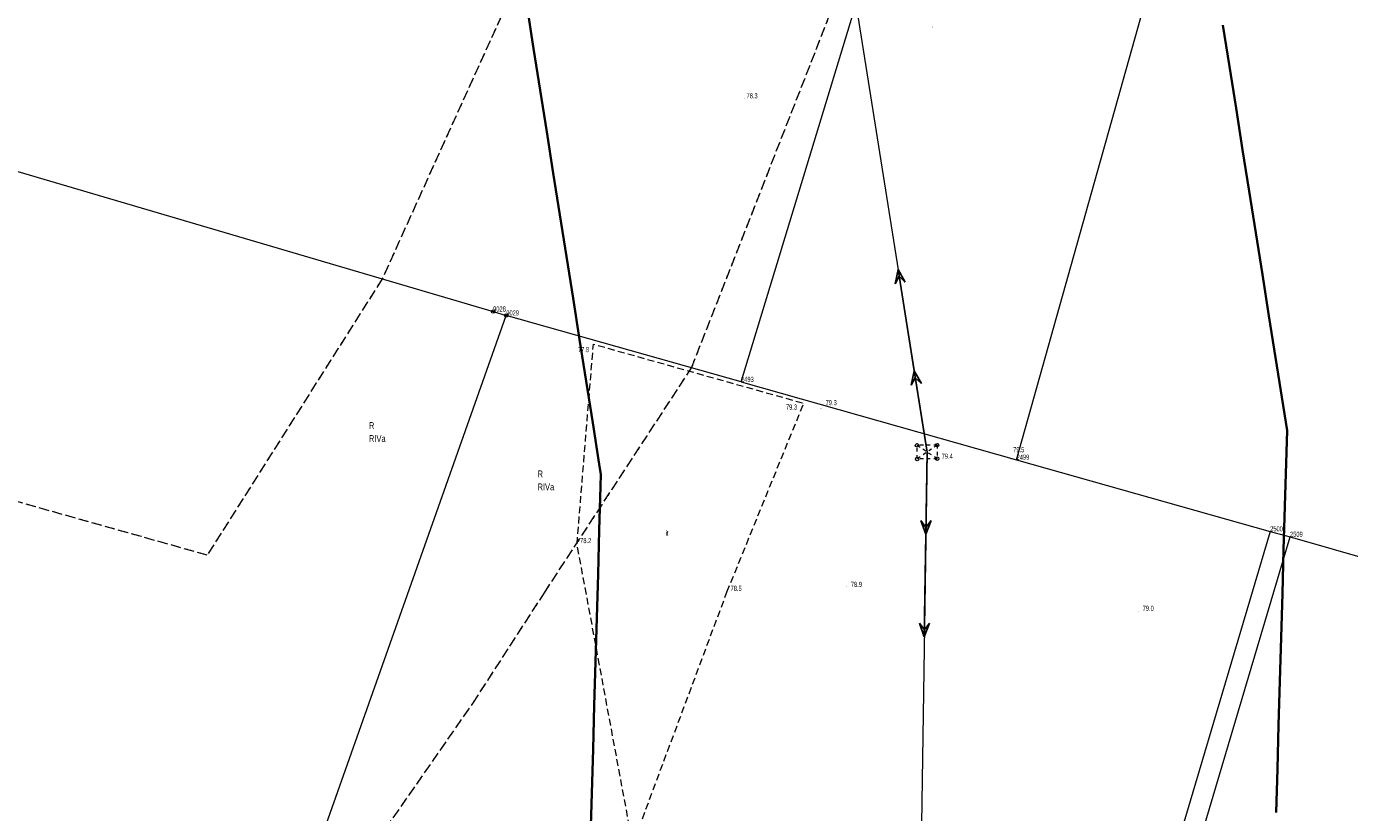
# Model space of a CAD drawing. Header units: metres. Extents: x 6524698 to 6533081, y 5883213 to 5896811.
# Tile 20 of 131: x 6528940 to 6529133, y 5886951 to 5887066. Entities that reach past the tile are written whole.
import ezdxf
from ezdxf.enums import TextEntityAlignment as Align

# ---------------------------------------------------------------- set-up
doc = ezdxf.new("R2010")
doc.units = ezdxf.units.M
for name, pattern in [('mapa zasadnicza$0$1.0_0.5', [1.5, 1, -0.5]), ('mapa zasadnicza$0$219-500', [0]), ('mapa zasadnicza$0$egkk-500', [2, 1.5, -0.5]), ('mapa zasadnicza$0$egug-500', [1, 0.5, -0.5]), ('mapa zasadnicza$0$suep_wn_500', [0]), ('mapa zasadnicza$0$supp_500', [1, 0.5, -0.5])]:
    doc.linetypes.add(name, pattern=pattern)
for name, color, linetype in [('mapa zasadnicza$0$000 Inne (niezydentyfikowane)', 7, 'Continuous'), ('mapa zasadnicza$0$202-punkt graniczny', 7, 'Continuous'), ('mapa zasadnicza$0$202-punkt graniczny-Atr103', 7, 'Continuous'), ('mapa zasadnicza$0$203-punkt graniczny', 7, 'Continuous'), ('mapa zasadnicza$0$203-punkt graniczny-Atr103', 7, 'Continuous'), ('mapa zasadnicza$0$209-oznaczenie konturu klasyfikacyjnego', 7, 'Continuous'), ('mapa zasadnicza$0$210-oznaczenie konturu użytku gruntowego', 7, 'Continuous'), ('mapa zasadnicza$0$217-kontur klasyfikacyjny', 7, 'Continuous'), ('mapa zasadnicza$0$218-kontur użytku gruntowego', 7, 'Continuous'), ('mapa zasadnicza$0$219-działka ewidencyjna', 7, 'Continuous'), ('mapa zasadnicza$0$inny obiekt zagospodarowania terenu', 7, 'Continuous'), ('mapa zasadnicza$0$inny obiekt zagospodarowania terenu-Atr17', 7, 'Continuous'), ('mapa zasadnicza$0$pikieta naturalna', 7, 'Continuous'), ('mapa zasadnicza$0$pikieta naturalna-Atr2', 7, 'Continuous'), ('mapa zasadnicza$0$przewód elektroenergetyczny wysokiego napięcia', 7, 'Continuous'), ('mapa zasadnicza$0$słup przewodów napowietrznych', 7, 'Continuous')]:
    doc.layers.add(name, color=color, linetype=linetype)
doc.styles.add('mapa zasadnicza$0$STANDARD', font='Working1250', dxfattribs={"width": 0.75})

# ---------------------------------------------------------------- blocks, each defined once
blk = doc.blocks.new('mapa zasadnicza$0$203')
at = {"linetype": 'Continuous', "lineweight": 0}
h = blk.add_hatch(color=0, dxfattribs=at)
edge = h.paths.add_edge_path()
edge.add_arc((0, 0), 0.045, 0, 360)
blk = doc.blocks.new('mapa zasadnicza$0$202')
at = {"color": 0, "linetype": 'Continuous', "lineweight": 0}
blk.add_circle((0, 0), 0.25, dxfattribs=at)
blk = doc.blocks.new('mapa zasadnicza$0$PW01')
at = {"linetype": 'Continuous', "lineweight": 13}
h = blk.add_hatch(color=0, dxfattribs=at)
edge = h.paths.add_edge_path()
edge.add_arc((0, 0), 0.045, 0, 360)
blk = doc.blocks.new('mapa zasadnicza$0$SM05')
at = {"color": 0, "linetype": 'Continuous', "lineweight": 13}
blk.add_circle((0, 0), 0.25, dxfattribs=at)
blk = doc.blocks.new('mapa zasadnicza$0$SUEP3')
at = {"color": 0, "linetype": 'Continuous'}
for p, q in [((0, 0), (12.003, 0)), ((12.003, 0), (10.003, 0.75)), ((10.003, 0.75), (11.003, 0)), ((12.003, 0), (10.003, -0.75)), ((11.003, 0), (10.003, -0.75)), ((12.003, 0), (27.003, 0)), ((27.003, 0), (25.003, 0.75)), ((25.003, 0.75), (26.003, 0)), ((27.003, 0), (25.003, -0.75)), ((26.003, 0), (25.003, -0.75))]:
    blk.add_line(p, q, dxfattribs=at)

msp = doc.modelspace()

# ---------------------------------------------------------------- linework, layer by layer
at = {"layer": 'mapa zasadnicza$0$000 Inne (niezydentyfikowane)', "color": 7, "linetype": 'Continuous', "lineweight": 35, "flags": 128}
for points in [[(6529021.924, 5886947.674), (6529022.107, 5886954.075), (6529022.29, 5886960.476), (6529022.473, 5886966.876), (6529022.656, 5886973.277), (6529022.839, 5886979.678), (6529023.022, 5886986.079), (6529023.205, 5886992.479), (6529023.388, 5886998.88), (6529023.438, 5887000.64), (6529023.203, 5887002.127), (6529022.244, 5887008.201), (6529021.285, 5887014.274), (6529020.326, 5887020.348), (6529019.367, 5887026.421), (6529018.408, 5887032.495), (6529017.449, 5887038.568), (6529016.49, 5887044.642), (6529015.531, 5887050.716), (6529014.572, 5887056.789), (6529013.613, 5887062.863), (6529012.654, 5887068.936)], [(6529114.307, 5887066.312), (6529115.266, 5887060.239), (6529116.225, 5887054.165), (6529117.184, 5887048.092), (6529118.143, 5887042.018), (6529119.102, 5887035.945), (6529120.061, 5887029.871), (6529121.02, 5887023.797), (6529121.979, 5887017.724), (6529123.663, 5887007.064), (6529123.347, 5886996.022), (6529123.164, 5886989.621), (6529122.981, 5886983.221), (6529122.798, 5886976.82), (6529122.615, 5886970.419), (6529122.432, 5886964.018), (6529122.249, 5886957.617), (6529122.066, 5886951.217)]]:
    msp.add_lwpolyline(points, dxfattribs=at)
at = {"layer": 'mapa zasadnicza$0$217-kontur klasyfikacyjny', "color": 92, "linetype": 'mapa zasadnicza$0$egkk-500', "lineweight": 18, "flags": 128}
for points in [[(6529050.98, 5887160.55), (6528991.5, 5887029.22)], [(6529036.67, 5887016.2), (6529071.84, 5887106.04)], [(6528991.5, 5887029.22), (6528965.94, 5886988.84)], [(6528965.94, 5886988.84), (6528862.51, 5887017.96)], [(6529015.18, 5886983.33), (6529036.67, 5887016.2)], [(6529004.73, 5886967.17), (6529015.18, 5886983.33)], [(6528987.4, 5886942.25), (6529004.73, 5886967.17)]]:
    msp.add_lwpolyline(points, dxfattribs=at)
at = {"layer": 'mapa zasadnicza$0$218-kontur użytku gruntowego', "color": 3, "linetype": 'mapa zasadnicza$0$egug-500', "lineweight": 18, "flags": 128}
for points in [[(6529050.98, 5887160.55), (6528991.5, 5887029.22)], [(6529036.67, 5887016.2), (6529071.84, 5887106.04)], [(6528991.5, 5887029.22), (6528965.94, 5886988.84)], [(6528965.94, 5886988.84), (6528862.51, 5887017.96)], [(6529015.18, 5886983.33), (6529036.67, 5887016.2)], [(6529004.73, 5886967.17), (6529015.18, 5886983.33)], [(6528987.4, 5886942.25), (6529004.73, 5886967.17)]]:
    msp.add_lwpolyline(points, dxfattribs=at)
at = {"layer": 'mapa zasadnicza$0$219-działka ewidencyjna', "color": 7, "linetype": 'mapa zasadnicza$0$219-500', "lineweight": 18, "flags": 128}
for points in [[(6529043.91, 5887014.16), (6529093.53, 5887177.39)], [(6529084.16, 5887002.79), (6529130.15, 5887166.57)], [(6528888.47, 5887059.59), (6529007.7, 5887024.44)], [(6528965.25, 5886898.4), (6529009.62, 5887023.87)], [(6529007.7, 5887024.44), (6529009.62, 5887023.87)], [(6529043.91, 5887014.16), (6529009.62, 5887023.87)], [(6529043.91, 5887014.16), (6529084.16, 5887002.79)], [(6529084.16, 5887002.79), (6529121.2, 5886992.32)], [(6529121.2, 5886992.32), (6529084.3, 5886867.84)], [(6529121.2, 5886992.32), (6529124.1, 5886991.52)], [(6529085.98, 5886863.05), (6529124.1, 5886991.52)], [(6529124.1, 5886991.52), (6529260.25, 5886952.44)]]:
    msp.add_lwpolyline(points, dxfattribs=at)
at = {"layer": 'mapa zasadnicza$0$inny obiekt zagospodarowania terenu', "color": 7, "linetype": 'mapa zasadnicza$0$1.0_0.5', "lineweight": 18, "flags": 128}
msp.add_lwpolyline([(6529041.86, 5886983.54), (6529028.09, 5886946.63), (6529019.95, 5886990.51), (6529022.35, 5887019.68), (6529053.05, 5887011.05)], close=True, dxfattribs=at)
at = {"layer": 'mapa zasadnicza$0$przewód elektroenergetyczny wysokiego napięcia', "color": 1, "linetype": 'mapa zasadnicza$0$suep_wn_500', "lineweight": 18, "flags": 128}
for points in [[(6529033.53, 5887240.39), (6529071.09, 5887003.91)], [(6529071.09, 5887003.91), (6529068.21, 5886815.42)]]:
    msp.add_lwpolyline(points, dxfattribs=at)
at = {"layer": 'mapa zasadnicza$0$słup przewodów napowietrznych', "color": 7, "linetype": 'mapa zasadnicza$0$supp_500', "lineweight": 18, "flags": 128}
for points in [[(6529072.55, 5887004.93), (6529072.57, 5887002.94), (6529069.64, 5887002.89), (6529069.61, 5887004.89)], [(6529072.55, 5887004.93), (6529069.61, 5887004.89)], [(6529072.57, 5887002.94), (6529069.61, 5887004.89)], [(6529072.55, 5887004.93), (6529069.64, 5887002.89)]]:
    msp.add_lwpolyline(points, dxfattribs=at)

# ---------------------------------------------------------------- block references
at = {"layer": 'mapa zasadnicza$0$202-punkt graniczny', "color": 7, "linetype": 'Continuous', "lineweight": 18}
for p in [(6529007.7, 5887024.44), (6529009.62, 5887023.87)]:
    msp.add_blockref('mapa zasadnicza$0$202', p, dxfattribs=at)
at = {"layer": 'mapa zasadnicza$0$203-punkt graniczny', "color": 7, "linetype": 'Continuous', "lineweight": 18}
for p in [(6529043.91, 5887014.16), (6529084.16, 5887002.79), (6529121.2, 5886992.32), (6529124.1, 5886991.52)]:
    msp.add_blockref('mapa zasadnicza$0$203', p, dxfattribs=at)
at = {"layer": 'mapa zasadnicza$0$pikieta naturalna', "color": 7, "linetype": 'Continuous', "lineweight": 13}
for p, rotation in [((6529071.9, 5887066.03), 359.752), ((6529044.42, 5887055.61), 359.9880000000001), ((6529022.35, 5887019.68), 359.87), ((6529053.05, 5887011.05), 359.867), ((6529055.6, 5887010.3), 359.796), ((6529072.57, 5887002.94), 359.9709999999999), ((6529083.34, 5887002.9), 359.984), ((6529019.95, 5886990.51), 359.7380000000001), ((6529059.28, 5886984.26), 0.05), ((6529041.86, 5886983.54), 359.768), ((6529101.95, 5886980.65), 359.949)]:
    msp.add_blockref('mapa zasadnicza$0$PW01', p, dxfattribs=dict(at, rotation=rotation))
at = {"layer": 'mapa zasadnicza$0$przewód elektroenergetyczny wysokiego napięcia', "color": 1, "linetype": 'Continuous', "lineweight": 18}
for rotation in [99.025, 269.125]:
    msp.add_blockref('mapa zasadnicza$0$SUEP3', (6529071.09, 5887003.91), dxfattribs=dict(at, rotation=rotation))
at = {"layer": 'mapa zasadnicza$0$słup przewodów napowietrznych', "color": 7, "linetype": 'Continuous', "lineweight": 18}
for p in [(6529069.61, 5887004.89), (6529072.55, 5887004.93), (6529069.64, 5887002.89), (6529072.57, 5887002.94)]:
    msp.add_blockref('mapa zasadnicza$0$SM05', p, dxfattribs=at)

# ---------------------------------------------------------------- texts
at = {"layer": 'mapa zasadnicza$0$202-punkt graniczny-Atr103', "color": 7, "style": 'mapa zasadnicza$0$STANDARD', "width": 0.667}
for s, p in [('9028', (6529007.7, 5887024.44)), ('9029', (6529009.62, 5887023.87))]:
    msp.add_text(s, height=0.75, dxfattribs=at).set_placement(p)
at = {"layer": 'mapa zasadnicza$0$203-punkt graniczny-Atr103', "color": 7, "style": 'mapa zasadnicza$0$STANDARD', "width": 0.667}
for s, p in [('2493', (6529043.91, 5887014.16)), ('2499', (6529084.16, 5887002.79)), ('2500', (6529121.2, 5886992.32)), ('2509', (6529124.1, 5886991.52))]:
    msp.add_text(s, height=0.75, dxfattribs=at).set_placement(p)
at = {"layer": 'mapa zasadnicza$0$209-oznaczenie konturu klasyfikacyjnego', "color": 3, "linetype": 'Continuous', "lineweight": 18, "style": 'mapa zasadnicza$0$STANDARD', "width": 0.79}
for p in [(6528989.57, 5887006.38), (6529014.19, 5886999.32)]:
    msp.add_text('RIVa', height=1, dxfattribs=at).set_placement(p, align=Align.TOP_LEFT)
at = {"layer": 'mapa zasadnicza$0$210-oznaczenie konturu użytku gruntowego', "color": 3, "linetype": 'Continuous', "lineweight": 18, "style": 'mapa zasadnicza$0$STANDARD', "width": 0.79}
for p in [(6528989.57, 5887007.28), (6529014.19, 5887000.22)]:
    msp.add_text('R', height=1, dxfattribs=at).set_placement(p)
at = {"layer": 'mapa zasadnicza$0$inny obiekt zagospodarowania terenu-Atr17', "color": 7, "style": 'mapa zasadnicza$0$STANDARD', "width": 0.667}
msp.add_text('it', height=0.75, dxfattribs=at).set_placement((6529032.9, 5886991.68))
at = {"layer": 'mapa zasadnicza$0$pikieta naturalna-Atr2', "color": 7, "style": 'mapa zasadnicza$0$STANDARD', "width": 0.667}
for s, p in [('78.3', (6529044.71, 5887055.6)), ('77.8', (6529020.09, 5887018.51)), ('79.3', (6529056.27, 5887010.76)), ('79.3', (6529050.47, 5887010.11)), ('79.4', (6529073.22, 5887002.93)), ('79.5', (6529083.66, 5887003.89)), ('78.2', (6529020.41, 5886990.6)), ('78.5', (6529042.38, 5886983.62)), ('78.9', (6529059.95, 5886984.2)), ('79.0', (6529102.57, 5886980.7))]:
    msp.add_text(s, height=0.75, dxfattribs=at).set_placement(p)

doc.saveas('drawing.dxf')
